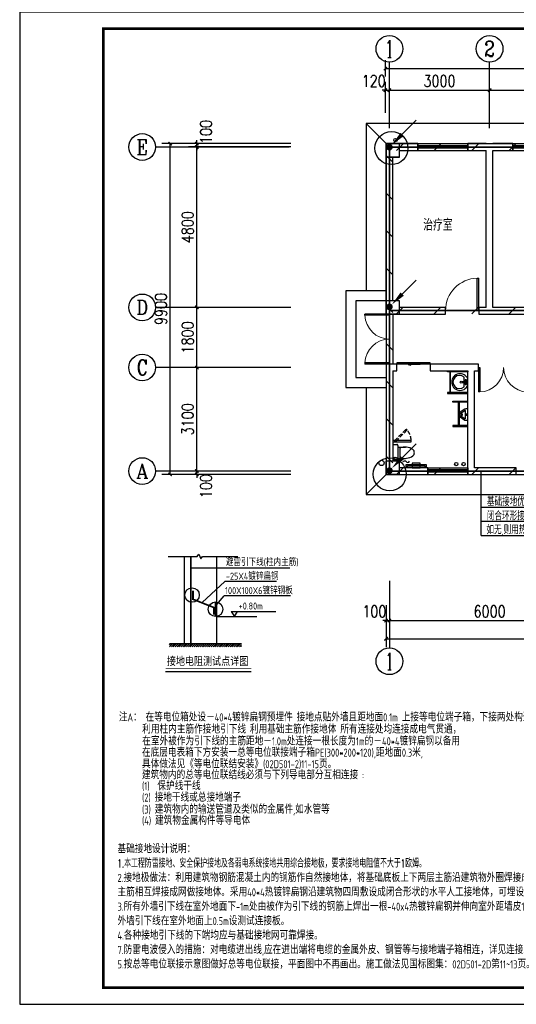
# Model space of a CAD drawing. Extents: x 41933 to 169416, y 41775 to 279375.
# Tile 11 of 39: x 83933 to 98802, y 41775 to 71245. Entities that reach past the tile are written whole.
import ezdxf
from ezdxf.enums import TextEntityAlignment as Align

# ---------------------------------------------------------------- set-up
doc = ezdxf.new("R2010")
doc.units = 0
doc.header["$LTSCALE"] = 1000
doc.header["$MEASUREMENT"] = 0
doc.linetypes.add('CENTER2', pattern=[1.125, 0.75, -0.125, 0.125, -0.125])
doc.linetypes.add('DASH', pattern=[0.35, 0.25, -0.1])
for name, color, linetype in [('AXIS', 3, 'Continuous'), ('AXIS_TEXT', 7, 'Continuous'), ('BZ', 143, 'Continuous'), ('COLUMN', 1, 'Continuous'), ('EQUIP-照明', 3, 'Continuous'), ('EQUIP_污水', 7, 'Continuous'), ('LATRINE', 6, 'Continuous'), ('LGT1', 7, 'Continuous'), ('LVTRY', 6, 'Continuous'), ('LWIRE', 4, 'Continuous'), ('PUB_TEXT', 7, 'Continuous'), ('SHTLN', 4, 'Continuous'), ('TEL_TEXT', 7, 'Continuous'), ('VPIPE-凝结', 150, 'DASH'), ('VPIPE-污水', 2, 'DASH'), ('VPIPE-给水', 3, 'Continuous'), ('WALL', 1, 'Continuous'), ('WINDOW', 4, 'Continuous'), ('WIRE-接地', 4, 'Continuous'), ('剖面', 8, 'Continuous'), ('图框', 4, 'Continuous'), ('填充', 8, 'Continuous'), ('雨落管', 3, 'Continuous')]:
    doc.layers.add(name, color=color, linetype=linetype)
doc.styles.add('-宋体', font='SimSun.ttf')
doc.styles.add('_HZTXT', font='tssdeng.shx', dxfattribs={"width": 0.8, "bigfont": 'hztxt.shx'})
doc.styles.add('_TCH_AXIS', font='COMPLEX', dxfattribs={"bigfont": 'GBCBIG'})
doc.styles.add('_TEL_DIM', font='SIMPLEX', dxfattribs={"width": 0.8, "height": 3.5, "bigfont": 'HZTXT'})
doc.styles.add('COMPLEX', font='COMPLEX')
doc.styles.add('DIM_FONT', font='simplex.shx', dxfattribs={"width": 0.8})
doc.styles.get("Standard").update_dxf_attribs({"font": 'gbenor.shx', "bigfont": 'gbcbig.shx'})
doc.dimstyles.new('_TCH_ARCH&&100', dxfattribs={"dimtxt": 350, "dimasz": 100, "dimexe": 250, "dimexo": 300, "dimgap": 100, "dimtad": 1, "dimdec": 0, "dimzin": 0, "dimdsep": 46, "dimtxsty": 'DIM_FONT', "dimblk": 'ARCHTICK', "dimcen": 0.09, "dimclrt": 7, "dimazin": 2, "dimtfac": 1, "dimtdec": 0, "dimtix": 1, "dimtmove": 2, "dimatfit": 3, "dimfxl": 0, "dimtolj": 1, "dimtzin": 0, "dimarcsym": 0})

# ---------------------------------------------------------------- blocks, each defined once
blk = doc.blocks.new('_ArchTick')
at = {"color": 0, "linetype": 'ByBlock', "const_width": 0.4}
blk.add_lwpolyline([(-0.5, -0.5), (0.5, 0.5)], dxfattribs=at)
blk = doc.blocks.new('*D2078')
at = {"layer": 'AXIS', "color": 0, "lineweight": -2, "transparency": 16777216}
for p, q in [((89237, 57735), (89237, 57835)), ((92052, 57735), (88987, 57735)), ((92052, 57635), (88987, 57635)), ((89237, 57635), (89237, 57735)), ((89237, 57635), (89237, 57535))]:
    blk.add_line(p, q, dxfattribs=at)
at = {"layer": 'Defpoints', "color": 0, "transparency": 16777216}
for p in [(89237, 57735), (92352, 57735), (92352, 57635)]:
    blk.add_point(p, dxfattribs=at)
at = {"layer": 'AXIS', "color": 0, "lineweight": -2, "transparency": 16777216, "xscale": 100, "yscale": 100, "zscale": 100}
for p, rotation in [((89237, 57735), 270), ((89237, 57635), 90)]:
    blk.add_blockref('_ArchTick', p, dxfattribs=dict(at, rotation=rotation))
at = {"layer": 'AXIS', "color": 7, "transparency": 16777216, "insert": (89512, 57285), "char_height": 350, "attachment_point": 5, "rotation": 90, "style": 'DIM_FONT'}
blk.add_mtext('\\A1;100', dxfattribs=at)
blk = doc.blocks.new('*D2079')
at = {"layer": 'AXIS', "color": 0, "lineweight": -2, "transparency": 16777216}
for p, q in [((92052, 60835), (88987, 60835)), ((89237, 57735), (89237, 60835)), ((92052, 57735), (88987, 57735))]:
    blk.add_line(p, q, dxfattribs=at)
at = {"layer": 'Defpoints', "color": 0, "transparency": 16777216}
for p in [(89237, 60835), (92352, 60835), (92352, 57735)]:
    blk.add_point(p, dxfattribs=at)
at = {"layer": 'AXIS', "color": 0, "lineweight": -2, "transparency": 16777216, "xscale": 100, "yscale": 100, "zscale": 100}
for p, rotation in [((89237, 60835), 90), ((89237, 57735), 270)]:
    blk.add_blockref('_ArchTick', p, dxfattribs=dict(at, rotation=rotation))
at = {"layer": 'AXIS', "color": 7, "transparency": 16777216, "insert": (88962, 59285), "char_height": 350, "attachment_point": 5, "rotation": 90, "style": 'DIM_FONT'}
blk.add_mtext('\\A1;3100', dxfattribs=at)
blk = doc.blocks.new('*D2080')
at = {"layer": 'AXIS', "color": 0, "lineweight": -2, "transparency": 16777216}
for p, q in [((92052, 62635), (88987, 62635)), ((89237, 60835), (89237, 62635)), ((92052, 60835), (88987, 60835))]:
    blk.add_line(p, q, dxfattribs=at)
at = {"layer": 'Defpoints', "color": 0, "transparency": 16777216}
for p in [(89237, 62635), (92352, 62635), (92352, 60835)]:
    blk.add_point(p, dxfattribs=at)
at = {"layer": 'AXIS', "color": 0, "lineweight": -2, "transparency": 16777216, "xscale": 100, "yscale": 100, "zscale": 100}
for p, rotation in [((89237, 62635), 90), ((89237, 60835), 270)]:
    blk.add_blockref('_ArchTick', p, dxfattribs=dict(at, rotation=rotation))
at = {"layer": 'AXIS', "color": 7, "transparency": 16777216, "insert": (88962, 61735), "char_height": 350, "attachment_point": 5, "rotation": 90, "style": 'DIM_FONT'}
blk.add_mtext('\\A1;1800', dxfattribs=at)
blk = doc.blocks.new('*D2081')
at = {"layer": 'AXIS', "color": 0, "lineweight": -2, "transparency": 16777216}
for p, q in [((92052, 67435), (88987, 67435)), ((89237, 62635), (89237, 67435)), ((92052, 62635), (88987, 62635))]:
    blk.add_line(p, q, dxfattribs=at)
at = {"layer": 'Defpoints', "color": 0, "transparency": 16777216}
for p in [(89237, 67435), (92352, 67435), (92352, 62635)]:
    blk.add_point(p, dxfattribs=at)
at = {"layer": 'AXIS', "color": 0, "lineweight": -2, "transparency": 16777216, "xscale": 100, "yscale": 100, "zscale": 100}
for p, rotation in [((89237, 67435), 90), ((89237, 62635), 270)]:
    blk.add_blockref('_ArchTick', p, dxfattribs=dict(at, rotation=rotation))
at = {"layer": 'AXIS', "color": 7, "transparency": 16777216, "insert": (88962, 65035), "char_height": 350, "attachment_point": 5, "rotation": 90, "style": 'DIM_FONT'}
blk.add_mtext('\\A1;4800', dxfattribs=at)
blk = doc.blocks.new('*D2082')
at = {"layer": 'AXIS', "color": 0, "lineweight": -2, "transparency": 16777216}
for p, q in [((92052, 67535), (88987, 67535)), ((89237, 67535), (89237, 67635)), ((89237, 67435), (89237, 67535)), ((92052, 67435), (88987, 67435)), ((89237, 67435), (89237, 67335))]:
    blk.add_line(p, q, dxfattribs=at)
at = {"layer": 'Defpoints', "color": 0, "transparency": 16777216}
for p in [(89237, 67535), (92352, 67535), (92352, 67435)]:
    blk.add_point(p, dxfattribs=at)
at = {"layer": 'AXIS', "color": 0, "lineweight": -2, "transparency": 16777216, "xscale": 100, "yscale": 100, "zscale": 100}
for p, rotation in [((89237, 67535), 270), ((89237, 67435), 90)]:
    blk.add_blockref('_ArchTick', p, dxfattribs=dict(at, rotation=rotation))
at = {"layer": 'AXIS', "color": 7, "transparency": 16777216, "insert": (89512, 67885), "char_height": 350, "attachment_point": 5, "rotation": 90, "style": 'DIM_FONT'}
blk.add_mtext('\\A1;100', dxfattribs=at)
blk = doc.blocks.new('*D2083')
at = {"layer": 'AXIS', "color": 0, "lineweight": -2, "transparency": 16777216}
for p, q in [((91437, 67535), (88187, 67535)), ((88437, 57635), (88437, 67535)), ((91437, 57635), (88187, 57635))]:
    blk.add_line(p, q, dxfattribs=at)
at = {"layer": 'Defpoints', "color": 0, "transparency": 16777216}
for p in [(88437, 67535), (91737, 67535), (91737, 57635)]:
    blk.add_point(p, dxfattribs=at)
at = {"layer": 'AXIS', "color": 0, "lineweight": -2, "transparency": 16777216, "xscale": 100, "yscale": 100, "zscale": 100}
for p, rotation in [((88437, 67535), 90), ((88437, 57635), 270)]:
    blk.add_blockref('_ArchTick', p, dxfattribs=dict(at, rotation=rotation))
at = {"layer": 'AXIS', "color": 7, "transparency": 16777216, "insert": (88162, 62585), "char_height": 350, "attachment_point": 5, "rotation": 90, "style": 'DIM_FONT'}
blk.add_mtext('\\A1;9900', dxfattribs=at)
blk = doc.blocks.new('*D2070')
at = {"layer": 'AXIS', "color": 0, "lineweight": -2, "transparency": 16777216}
for p, q in [((94882, 68455), (94882, 69386)), ((95002, 68455), (95002, 69386)), ((94882, 69136), (94782, 69136)), ((94882, 69136), (95002, 69136)), ((95002, 69136), (95102, 69136))]:
    blk.add_line(p, q, dxfattribs=at)
at = {"layer": 'Defpoints', "color": 0, "transparency": 16777216}
for p in [(95002, 69136), (94882, 68155), (95002, 68155)]:
    blk.add_point(p, dxfattribs=at)
at = {"layer": 'AXIS', "color": 0, "lineweight": -2, "transparency": 16777216, "xscale": 100, "yscale": 100, "zscale": 100}
blk.add_blockref('_ArchTick', (94882, 69136), dxfattribs=at)
at = {"layer": 'AXIS', "color": 0, "lineweight": -2, "transparency": 16777216, "xscale": 100, "yscale": 100, "zscale": 100, "rotation": 180}
blk.add_blockref('_ArchTick', (95002, 69136), dxfattribs=at)
at = {"layer": 'AXIS', "color": 7, "transparency": 16777216, "insert": (94532, 69411), "char_height": 350, "attachment_point": 5, "style": 'DIM_FONT'}
blk.add_mtext('\\A1;120', dxfattribs=at)
blk = doc.blocks.new('*D2071')
at = {"layer": 'AXIS', "color": 0, "lineweight": -2, "transparency": 16777216}
for p, q in [((95002, 68455), (95002, 69386)), ((98002, 68455), (98002, 69386)), ((95002, 69136), (98002, 69136))]:
    blk.add_line(p, q, dxfattribs=at)
at = {"layer": 'Defpoints', "color": 0, "transparency": 16777216}
for p in [(98002, 69136), (95002, 68155), (98002, 68155)]:
    blk.add_point(p, dxfattribs=at)
at = {"layer": 'AXIS', "color": 0, "lineweight": -2, "transparency": 16777216, "xscale": 100, "yscale": 100, "zscale": 100, "rotation": 180}
blk.add_blockref('_ArchTick', (95002, 69136), dxfattribs=at)
at = {"layer": 'AXIS', "color": 0, "lineweight": -2, "transparency": 16777216, "xscale": 100, "yscale": 100, "zscale": 100}
blk.add_blockref('_ArchTick', (98002, 69136), dxfattribs=at)
at = {"layer": 'AXIS', "color": 7, "transparency": 16777216, "insert": (96502, 69411), "char_height": 350, "attachment_point": 5, "style": 'DIM_FONT'}
blk.add_mtext('\\A1;3000', dxfattribs=at)
blk = doc.blocks.new('*D2072')
at = {"layer": 'AXIS', "color": 0, "lineweight": -2, "transparency": 16777216}
for p, q in [((98002, 68455), (98002, 69386)), ((101002, 68455), (101002, 69386)), ((98002, 69136), (101002, 69136))]:
    blk.add_line(p, q, dxfattribs=at)
at = {"layer": 'Defpoints', "color": 0, "transparency": 16777216}
for p in [(101002, 69136), (98002, 68155), (101002, 68155)]:
    blk.add_point(p, dxfattribs=at)
at = {"layer": 'AXIS', "color": 0, "lineweight": -2, "transparency": 16777216, "xscale": 100, "yscale": 100, "zscale": 100, "rotation": 180}
blk.add_blockref('_ArchTick', (98002, 69136), dxfattribs=at)
at = {"layer": 'AXIS', "color": 0, "lineweight": -2, "transparency": 16777216, "xscale": 100, "yscale": 100, "zscale": 100}
blk.add_blockref('_ArchTick', (101002, 69136), dxfattribs=at)
at = {"layer": 'AXIS', "color": 7, "transparency": 16777216, "insert": (99502, 69411), "char_height": 350, "attachment_point": 5, "style": 'DIM_FONT'}
blk.add_mtext('\\A1;3000', dxfattribs=at)
blk = doc.blocks.new('*D2077')
at = {"layer": 'AXIS', "color": 0, "lineweight": -2, "transparency": 16777216}
for p, q in [((94882, 69548), (94882, 70031)), ((112602, 69548), (112602, 70031)), ((94882, 69781), (112602, 69781))]:
    blk.add_line(p, q, dxfattribs=at)
at = {"layer": 'Defpoints', "color": 0, "transparency": 16777216}
for p in [(112602, 69781), (94882, 69248), (112602, 69248)]:
    blk.add_point(p, dxfattribs=at)
at = {"layer": 'AXIS', "color": 0, "lineweight": -2, "transparency": 16777216, "xscale": 100, "yscale": 100, "zscale": 100, "rotation": 180}
blk.add_blockref('_ArchTick', (94882, 69781), dxfattribs=at)
at = {"layer": 'AXIS', "color": 0, "lineweight": -2, "transparency": 16777216, "xscale": 100, "yscale": 100, "zscale": 100}
blk.add_blockref('_ArchTick', (112602, 69781), dxfattribs=at)
at = {"layer": 'AXIS', "color": 7, "transparency": 16777216, "insert": (103742, 70056), "char_height": 350, "attachment_point": 5, "style": 'DIM_FONT'}
blk.add_mtext('\\A1;17720', dxfattribs=at)
blk = doc.blocks.new('*D2090')
at = {"layer": 'AXIS', "color": 0, "lineweight": -2, "transparency": 16777216}
for p, q in [((94902, 53466), (94902, 53008)), ((95002, 53466), (95002, 53008)), ((94902, 53258), (94802, 53258)), ((94902, 53258), (95002, 53258)), ((95002, 53258), (95102, 53258))]:
    blk.add_line(p, q, dxfattribs=at)
at = {"layer": 'Defpoints', "color": 0, "transparency": 16777216}
for p in [(94902, 53766), (95002, 53766), (95002, 53258)]:
    blk.add_point(p, dxfattribs=at)
at = {"layer": 'AXIS', "color": 0, "lineweight": -2, "transparency": 16777216, "xscale": 100, "yscale": 100, "zscale": 100}
blk.add_blockref('_ArchTick', (94902, 53258), dxfattribs=at)
at = {"layer": 'AXIS', "color": 0, "lineweight": -2, "transparency": 16777216, "xscale": 100, "yscale": 100, "zscale": 100, "rotation": 180}
blk.add_blockref('_ArchTick', (95002, 53258), dxfattribs=at)
at = {"layer": 'AXIS', "color": 7, "transparency": 16777216, "insert": (94552, 53533), "char_height": 350, "attachment_point": 5, "style": 'DIM_FONT'}
blk.add_mtext('\\A1;100', dxfattribs=at)
blk = doc.blocks.new('*D2091')
at = {"layer": 'AXIS', "color": 0, "lineweight": -2, "transparency": 16777216}
for p, q in [((95002, 53466), (95002, 53008)), ((101002, 53466), (101002, 53008)), ((95002, 53258), (101002, 53258))]:
    blk.add_line(p, q, dxfattribs=at)
at = {"layer": 'Defpoints', "color": 0, "transparency": 16777216}
for p in [(95002, 53766), (101002, 53766), (101002, 53258)]:
    blk.add_point(p, dxfattribs=at)
at = {"layer": 'AXIS', "color": 0, "lineweight": -2, "transparency": 16777216, "xscale": 100, "yscale": 100, "zscale": 100, "rotation": 180}
blk.add_blockref('_ArchTick', (95002, 53258), dxfattribs=at)
at = {"layer": 'AXIS', "color": 0, "lineweight": -2, "transparency": 16777216, "xscale": 100, "yscale": 100, "zscale": 100}
blk.add_blockref('_ArchTick', (101002, 53258), dxfattribs=at)
at = {"layer": 'AXIS', "color": 7, "transparency": 16777216, "insert": (98002, 53533), "char_height": 350, "attachment_point": 5, "style": 'DIM_FONT'}
blk.add_mtext('\\A1;6000', dxfattribs=at)
blk = doc.blocks.new('*D2096')
at = {"layer": 'AXIS', "color": 0, "lineweight": -2, "transparency": 16777216}
for p, q in [((94902, 53724), (94902, 52467)), ((112622, 53724), (112622, 52467)), ((94902, 52717), (112622, 52717))]:
    blk.add_line(p, q, dxfattribs=at)
at = {"layer": 'Defpoints', "color": 0, "transparency": 16777216}
for p in [(94902, 54024), (112622, 54024), (112622, 52717)]:
    blk.add_point(p, dxfattribs=at)
at = {"layer": 'AXIS', "color": 0, "lineweight": -2, "transparency": 16777216, "xscale": 100, "yscale": 100, "zscale": 100, "rotation": 180}
blk.add_blockref('_ArchTick', (94902, 52717), dxfattribs=at)
at = {"layer": 'AXIS', "color": 0, "lineweight": -2, "transparency": 16777216, "xscale": 100, "yscale": 100, "zscale": 100}
blk.add_blockref('_ArchTick', (112622, 52717), dxfattribs=at)
at = {"layer": 'AXIS', "color": 7, "transparency": 16777216, "insert": (103762, 52992), "char_height": 350, "attachment_point": 5, "style": 'DIM_FONT'}
blk.add_mtext('\\A1;17720', dxfattribs=at)
blk = doc.blocks.new('_AXISO')
blk.add_circle((0, 0), 0.5)
at = {"layer": 'AXIS_TEXT', "style": 'COMPLEX', "width": 1.041667}
blk.add_attdef('A', text='', height=0.56, dxfattribs=at).set_placement((-0.25, -0.28), (0.25, -0.28), align=Align.FIT)
blk = doc.blocks.new('$TelecSys$00000008')
blk.add_line((0.4, 0.4), (-0.4, -0.4))
blk = doc.blocks.new('$TelecSys$00000078')
for p, q in [((1.15, 1.15), (0.55, 0.55)), ((0.104, 0.104), (0.104, 0.104)), ((-0.104, -0.104), (-0.104, -0.104))]:
    blk.add_line(p, q)
at = {"const_width": 0.142}
blk.add_lwpolyline([(-0.071, 0, 1), (0.071, 0, 1)], format="xyb", close=True, dxfattribs=at)
blk.add_solid([(0.62, 0.48), (0.48, 0.62), (0.1, 0.1)])
at = {"width": 0.8, "flags": 9}
blk.add_attdef('A', (0, 0), '', height=0.00002, dxfattribs=at)
blk = doc.blocks.new('A$C526D47F6')
at = {"layer": 'EQUIP-照明'}
h = blk.add_hatch(dxfattribs=at)
h.set_pattern_fill('ANSI31', color=77, scale=21, style=0)
h.set_pattern_definition([(45, (-38646.23, -3794.06), (-47.14634, 47.14634), [])])
h.paths.add_polyline_path([(3815, 1389), (215, 1389), (215, 1223), (3815, 1223)])
at = {"layer": 'EQUIP-照明', "color": 77}
for p, q in [((154, 5727), (1589, 5727)), ((955, 5727), (955, 1389)), ((1589, 5727), (1672, 5847)), ((1672, 5847), (1782, 5612)), ((1782, 5612), (1865, 5727)), ((1865, 5727), (3627, 5727)), ((2555, 5727), (2555, 1389)), ((1283, 5174), (6219, 5174)), ((1838, 3442), (2982, 4481)), ((5556, 4481), (2982, 4481)), ((2555, 3328), (2936, 3764)), ((6259, 3764), (2936, 3764)), ((3288, 2988), (3459, 2744)), ((3288, 2988), (5527, 2988)), ((3459, 2744), (3605, 2988)), ((2555, 2743), (4571, 2743)), ((215, 1389), (3815, 1389))]:
    blk.add_line(p, q, dxfattribs=at)
at = {"layer": 'EQUIP-照明', "color": 77, "const_width": 84}
for points in [[(1283, 5727), (1283, 1389)], [(1388, 4033), (1388, 3598), (2434, 3186), (2434, 2833)], [(2518, 2751), (2518, 3471)]]:
    blk.add_lwpolyline(points, dxfattribs=at)
at = {"layer": 'EQUIP-照明', "color": 77}
for centre in [(1339, 3807), (2514, 3102)]:
    blk.add_circle(centre, 361, dxfattribs=at)
at = {"layer": 'LGT1', "color": 77}
blk.add_line((18, 0), (4293, 0), dxfattribs=at)
at = {"layer": 'LGT1', "color": 77, "const_width": 40.3}
blk.add_lwpolyline([(18, 140), (4293, 140)], dxfattribs=at)
at = {"layer": 'LGT1', "color": 77, "width": 0.8}
for s, height, style, p in [('避雷引下线(柱内主筋)', 350, '_HZTXT', (3028, 5267)), ('-25X4镀锌扁钢', 350, '_HZTXT', (3031, 4574)), ('100X100X6镀锌钢板', 350, '_HZTXT', (2985, 3856)), ('+0.80m', 350, '_HZTXT', (3666, 3087)), ('接地电阻测试点详图', 403.2, '-宋体', (83, 314))]:
    blk.add_text(s, height=height, dxfattribs=dict(at, style=style)).set_placement(p)
blk = doc.blocks.new('A$C681E2CAD')
at = {"layer": 'LGT1', "color": 77}
for s, style, width, p in [('基础接地设计说明：', '_HZTXT', 0.8, (0, 5809, -164)), ('1.本工程防雷接地、安全保护接地及各弱电系统接地共用综合接地极，要求接地电阻值不大于1欧姆。', '_TEL_DIM', 0.64, (0, 5090, -164)), ('2.接地极做法：利用建筑物钢筋混凝土内的钢筋作自然接地体，将基础底板上下两层主筋沿建筑物外圈焊接成环形，并将图示主轴线上的基础梁及结构地板上下两层', '_HZTXT', 0.8, (0, 4371, -164)), ('主筋相互焊接成网做接地体。采用40*4热镀锌扁钢沿建筑物四周敷设成闭合形状的水平人工接地体，可埋设在建筑物散水及灰土基础以外的基础槽边。', '_HZTXT', 0.8, (0, 3652, -164)), ('3.所有外墙引下线在室外地面下-1m处由被作为引下线的钢筋上焊出一根-40x4热镀锌扁钢并伸向室外距墙皮1.0米以利散流及便于补打接地体。建筑物四角的', '_HZTXT', 0.8, (0, 2933, -164)), ('外墙引下线在室外地面上0.5m设测试连接板。', '_HZTXT', 0.8, (0, 2214, -164)), ('4.各种接地引下线的下端均应与基础接地网可靠焊接。', '_HZTXT', 0.8, (0, 1495, -164)), ('7.防雷电波侵入的措施：对电缆进出线,应在进出端将电缆的金属外皮、钢管等与接地端子箱相连，详见连接示意图。', '_HZTXT', 0.8, (0, 776, -164)), ('5.按总等电位联接示意图做好总等电位联接，平面图中不再画出。施工做法见国标图集：02D501-2D第11~13页。', '_HZTXT', 0.8, (0, 57, -164))]:
    blk.add_text(s, height=399.5, dxfattribs=dict(at, style=style, width=width)).set_placement(p)
blk = doc.blocks.new('A$C64935BF2')
at = {"layer": 'LGT1', "color": 77, "style": '_HZTXT', "width": 0.8}
for s, p in [('注A： 在等电位箱处设－40*4镀锌扁钢预埋件 接地点贴外墙且距地面0.1m 上接等电位端子箱，下接两处构造柱内2根主筋', (-18, 5156, -158)), ('利用柱内主筋作接地引下线 利用基础主筋作接地体 所有连接处均连接成电气贯通，', (1150, 4555, -158)), ('在室外被作为引下线的主筋距地－1.0m处连接一根长度为1m的－40*4镀锌扁钢以备用', (1150, 3961, -158)), ('在底层电表箱下方安装一总等电位联接端子箱PE(300*200*120),距地面0.3米,', (1137, 3395, -158)), ('具体做法见《等电位联结安装》(02D501-2)11-15页。', (1137, 2820, -158)), ('建筑物内的总等电位联结线必须与下列导电部分互相连接 :', (1137, 2275, -158)), ('(1)  保护线干线', (1137, 1728, -158)), ('(2) 接地干线或总接地端子', (1137, 1155, -158)), ('(3) 建筑物内的输送管道及类似的金属件,如水管等', (1137, 558, -158)), ('(4) 建筑物金属构件等导电体', (1137, 0, -158))]:
    blk.add_text(s, height=399.5, dxfattribs=at).set_placement(p)
blk = doc.blocks.new('A$C0A2105F2')
at = {"layer": 'LGT1', "color": 77}
for p, q in [((0, 1407), (7374, 1407)), ((0, 3), (0, 1407)), ((0, 705), (7374, 705)), ((0, 3), (7374, 3))]:
    blk.add_line(p, q, dxfattribs=at)
at = {"layer": 'LGT1', "color": 77, "style": '_HZTXT', "width": 0.7}
for s, p in [('基础接地优先利用混凝土基础内的主钢筋放热焊接成', (283, 1472)), ('闭合环形接地体作为共用接地装置', (283, 762)), ('如无,则用热镀锌扁钢(-40*4)互相连通(-0.6米)', (261, 67))]:
    blk.add_text(s, height=400, dxfattribs=at).set_placement(p)
blk = doc.blocks.new('$plan$00001628')
for p, q in [((-20, 0), (20, 0)), ((20, 0), (20, -150)), ((-23, -104), (-144, -104)), ((-20, -150), (-20, 0)), ((20, -150), (-20, -150)), ((136, -104), (24, -104))]:
    blk.add_line(p, q)
blk.add_lwpolyline([(-97, 9, 5.110404), (92, 9)], format="xyb", close=True)
for centre, radius in [((-57, -52), 26.7), ((0, -190), 27.8), ((57, -52), 26.7)]:
    blk.add_circle(centre, radius)
blk.add_arc((-4, -243), 197, 135.2527, 44.7473)
blk = doc.blocks.new('_FZH')
for p, q in [((-0.5, 0.5), (0.5, 0.5)), ((-0.5, -0.5), (-0.5, 0.5)), ((0.5, -0.5), (0.5, 0.5)), ((-0.5, -0.5), (0.5, -0.5))]:
    blk.add_line(p, q)
blk.add_lwpolyline([(-0.5, -0.5), (0.5, -0.5), (0.5, 0.5), (-0.5, 0.5)], close=True)
blk = doc.blocks.new('$DorLib2D$00000002')
for p, q in [((-0.5, 0), (-0.5, 0.4875)), ((-0.475, 0.4875), (-0.5, 0.4875)), ((-0.475, 0), (-0.475, 0.4875)), ((0.475, 0), (0.475, 0.4875)), ((0.475, 0.4875), (0.5, 0.4875)), ((0.5, 0), (0.5, 0.4875)), ((-0.5, 0), (-0.475, 0)), ((0.5, 0), (0.475, 0))]:
    blk.add_line(p, q)
at = {"lineweight": 13}
for centre, start, end in [((-0.4875, 0), 0, 88.53072), ((0.4875, 0), 91.46928, 180)]:
    blk.add_arc(centre, 0.4875, start, end, dxfattribs=at)
blk = doc.blocks.new('$WINLIB2D$00000001')
for p, q in [((-0.5, 0.5), (0.5, 0.5)), ((-0.5, 0.5), (-0.5, -0.5)), ((0.5, -0.5), (0.5, 0.5)), ((0.5, 0.167), (-0.5, 0.167)), ((0.5, -0.167), (-0.5, -0.167)), ((-0.5, -0.5), (0.5, -0.5))]:
    blk.add_line(p, q)
blk = doc.blocks.new('$DorLib2D$00000129')
at = {"color": 0, "linetype": 'Continuous'}
for p, q in [((-0.5, 0.545), (-0.5, 0.687)), ((-0.5, 0.687), (0.5, 0.687)), ((0.5, 0.687), (0.5, 0.545)), ((0.5, 0.545), (-0.5, 0.545)), ((-0.5, 0.5), (-0.5, 0.545)), ((-0.2, 0.437), (0.158, 0.437)), ((0.08, 0.341), (0.08, 0.437)), ((0.158, 0.437), (0.08, 0.341)), ((0.5, 0.5), (0.5, 0.545))]:
    blk.add_line(p, q, dxfattribs=at)
blk = doc.blocks.new('$lvtry$00000219')
at = {"color": 0}
for p, q in [((-124, -91, 0), (-43, -216, 0)), ((-116, -76, 0), (116, -76, 0)), ((43, -216, 0), (124, -91, 0))]:
    blk.add_line(p, q, dxfattribs=at)
at = {"color": 0, "elevation": 0}
blk.add_lwpolyline([(69, -231, -0.57735), (-69, -231), (-162, -88, -0.145378), (-170, -61), (-170, 0), (170, 0), (170, -61, -0.145378), (162, -88)], format="xyb", close=True, dxfattribs=at)
at = {"color": 0}
for centre, radius in [((0, -177, 0), 20), ((0, -38, 0), 17.7)]:
    blk.add_circle(centre, radius, dxfattribs=at)
for centre, radius, start, end in [((-116, -86, 0), 10, 90, 213.0863), ((0, -191, 0), 50, 210, 330), ((116, -86, 0), 10, 326.9137, 90)]:
    blk.add_arc(centre, radius, start, end, dxfattribs=at)
for p in [(0, -38, 0), (0, -177, 0)]:
    blk.add_point(p, dxfattribs=at)
blk = doc.blocks.new('$DorLib2D$00000001')
for p, q in [((0.45, 0.975), (0.5, 0.975)), ((0.45, 0), (0.45, 0.975)), ((0.5, 0), (0.5, 0.975)), ((0.5, 0), (0.45, 0))]:
    blk.add_line(p, q)
at = {"lineweight": 13}
blk.add_arc((0.475, 0), 0.975, 91.4693, 180, dxfattribs=at)
blk = doc.blocks.new('$TwtSys$00000132')
at = {"elevation": 0}
blk.add_lwpolyline([(7, -101, -0.575183), (0, 0, 0.604745), (-11, 101, 16.924828)], format="xyb", dxfattribs=at)

msp = doc.modelspace()

# ---------------------------------------------------------------- linework, layer by layer
at = {"color": 32}
for p, q in [((94901.9, 67534.5), (94301.9, 68134.5)), ((94901.9, 57634.5), (94301.9, 57034.5))]:
    msp.add_line(p, q, dxfattribs=at)
for p, q in [((97071.9, 59096.7), (97071.9, 59796.7)), ((97101.9, 59096.7), (97101.9, 59796.7))]:
    msp.add_line(p, q)
for points in [[(108601.9, 57034.5), (108801.9, 57034.5), (108801.9, 57034.5), (113201.9, 57034.5), (113201.9, 68134.5), (94301.9, 68134.5), (94301.9, 63134.5)], [(94301.9, 60234.5), (94301.9, 57034.5), (105601.9, 57034.5)]]:
    msp.add_lwpolyline(points, dxfattribs=at)
for points in [[(97351.9, 60734.5), (97351.9, 60709.5), (96745.4, 60709.5), (96745.4, 60734.5)], [(96831.8, 60709.5), (96806.8, 60709.5), (96806.8, 60084.5), (96831.8, 60084.5)], [(97351.9, 60059.5), (97351.9, 60084.5), (96745.4, 60084.5), (96745.4, 60059.5)]]:
    msp.add_lwpolyline(points, close=True)
for points in [[(97351.9, 59796.7), (96902.4, 59796.7), (96902.4, 59826.7), (97351.9, 59826.7)], [(97351.9, 59096.7), (96902.4, 59096.7), (96902.4, 59066.7), (97351.9, 59066.7)]]:
    msp.add_lwpolyline(points)
at = {"layer": 'AXIS'}
for p, q in [((95001.9, 68000.2), (95001.9, 69974)), ((98001.9, 68000.2), (98001.9, 69974)), ((92001.9, 67434.5), (88001.9, 67434.5)), ((92001.9, 62634.5), (88001.9, 62634.5)), ((92001.9, 60834.5), (88001.9, 60834.5)), ((92001.9, 57734.5), (88001.9, 57734.5)), ((95001.9, 54449.7), (95001.9, 52442.1))]:
    msp.add_line(p, q, dxfattribs=at)
at = {"layer": 'BZ'}
for p, q in [((95101.9, 58534.5), (95222.5, 58534.5)), ((95252.5, 58504.5), (95252.5, 58064.5)), ((95252.9, 58454.3), (95482.9, 58454.3)), ((95312.9, 58424.3), (95312.9, 58144.8)), ((95252.9, 58114.8), (95482.9, 58114.8)), ((95222.5, 58034.5), (95101.9, 58034.5))]:
    msp.add_line(p, q, dxfattribs=at)
for centre, radius, start, end in [((95222.5, 58504.5), 30, 0, 90), ((95465.4, 58057.1), 397.5, 53.36186, 112.54952), ((95642.1, 58284.5), 109.8, 303.45086, 56.54914), ((95222.5, 58064.5), 30, 270, 0), ((95465.4, 58511.9), 397.5, 247.45048, 306.63814)]:
    msp.add_arc(centre, radius, start, end, dxfattribs=at)
at = {"layer": 'LATRINE', "linetype": 'DASH', "ltscale": 0.5}
msp.add_lwpolyline([(95181.9, 58614), (95153.6, 58642.3), (95500.1, 58988.8), (95528.3, 58960.5)], close=True, dxfattribs=at)
at = {"layer": 'LATRINE'}
for points in [[(95651.9, 58614.5), (95651.9, 58654.5), (95101.9, 58654.5), (95101.9, 58614.5)], [(95921.9, 57834.5), (95921.9, 57973.6), (95681.9, 57973.6), (95681.9, 57834.5)]]:
    msp.add_lwpolyline(points, close=True, dxfattribs=at)
for points in [[(95501.9, 57834.5), (95501.9, 57934.5), (96101.9, 57934.5), (96101.9, 57834.5)], [(95541.9, 57834.5), (95541.9, 57894.5), (96061.9, 57894.5), (96061.9, 57834.5)]]:
    msp.add_lwpolyline(points, dxfattribs=at)
at = {"layer": 'LATRINE', "linetype": 'DASH', "ltscale": 0.5}
msp.add_arc((95201.9, 58654.5), 450, 0, 48.26245, dxfattribs=at)
at = {"layer": 'LGT1', "color": 77}
for centre in [(95064, 67401), (95012.1, 57638.1)]:
    msp.add_circle(centre, 494.9, dxfattribs=at)
at = {"layer": 'TEL_TEXT'}
msp.add_line((97751.4, 56653.4), (97751.4, 57732.9), dxfattribs=at)
at = {"layer": 'VPIPE-凝结', "linetype": 'Continuous'}
msp.add_circle((95179.9, 67641.4), 50, dxfattribs=at)
at = {"layer": 'VPIPE-污水', "linetype": 'Continuous'}
for centre in [(97002.5, 57944), (97222, 57944)]:
    msp.add_circle(centre, 50, dxfattribs=at)
at = {"layer": 'VPIPE-给水', "linetype": 'Continuous'}
msp.add_circle((95179.2, 58103.5), 50, dxfattribs=at)
at = {"layer": 'WALL'}
for p, q in [((95851.9, 67534.5), (95301.9, 67534.5)), ((95851.9, 67334.5), (95851.9, 67534.5)), ((97901.9, 67534.5), (97351.9, 67534.5)), ((97351.9, 67534.5), (97351.9, 67334.5)), ((97901.9, 67534.5), (97901.9, 67534.5)), ((97901.9, 67534.5), (98101.9, 67534.5)), ((98701.9, 67534.5), (98101.9, 67534.5)), ((98101.9, 67534.5), (98101.9, 67534.5)), ((98701.9, 67334.5), (98701.9, 67534.5)), ((95301.9, 67334.5), (95851.9, 67334.5)), ((97351.9, 67334.5), (97901.9, 67334.5)), ((97901.9, 62634.5), (97901.9, 67334.5)), ((98101.9, 67334.5), (98701.9, 67334.5)), ((98101.9, 62634.5), (98101.9, 67334.5)), ((94901.9, 62834.5), (94901.9, 67134.5)), ((95101.9, 62834.5), (95101.9, 67134.5)), ((96681.9, 62634.5), (95301.9, 62634.5)), ((96681.9, 62434.5), (96681.9, 62634.5)), ((97901.9, 62634.5), (97681.9, 62634.5)), ((97681.9, 62634.5), (97681.9, 62434.5)), ((99681.9, 62634.5), (98101.9, 62634.5)), ((95301.9, 62434.5), (96681.9, 62434.5)), ((97681.9, 62434.5), (98001.9, 62434.5)), ((98001.9, 62434.5), (99681.9, 62434.5)), ((95101.9, 60934.5), (94901.9, 60934.5)), ((94901.9, 60934.5), (94901.9, 60834.5)), ((94901.9, 60834.5), (94901.9, 58034.5)), ((95221.9, 60934.5), (95101.9, 60934.5)), ((95101.9, 60734.5), (95221.9, 60734.5)), ((95101.9, 60734.5), (95101.9, 58034.5)), ((95221.9, 60734.5), (95221.9, 60934.5)), ((97451.9, 60934.5), (96221.9, 60934.5)), ((96221.9, 60934.5), (96221.9, 60734.5)), ((96221.9, 60734.5), (97351.9, 60734.5)), ((97351.9, 57834.5), (97351.9, 60734.5)), ((97671.9, 60934.5), (97451.9, 60934.5)), ((97551.9, 60734.5), (97671.9, 60734.5)), ((97551.9, 57834.5), (97551.9, 60734.5)), ((97671.9, 60734.5), (97671.9, 60934.5)), ((96151.9, 57834.5), (95301.9, 57834.5)), ((96151.9, 57634.5), (96151.9, 57834.5)), ((97351.9, 57834.5), (97351.9, 57634.5)), ((98801.9, 57834.5), (97551.9, 57834.5)), ((98801.9, 57634.5), (98801.9, 57834.5)), ((95301.9, 57634.5), (96151.9, 57634.5)), ((97351.9, 57634.5), (97451.9, 57634.5)), ((97451.9, 57634.5), (98801.9, 57634.5))]:
    msp.add_line(p, q, dxfattribs=at)
at = {"layer": 'WINDOW'}
for p, q in [((94901.9, 62434.5), (94901.9, 60934.5)), ((95101.9, 62434.5), (95101.9, 60934.5))]:
    msp.add_line(p, q, dxfattribs=at)
at = {"layer": 'WIRE-接地', "linetype": 'CENTER2', "const_width": 50}
for points in [[(95002.3, 67433.5), (112503.9, 67433.5), (112503.9, 57732.9), (95002, 57732.9), (95002, 67429.1)], [(95002, 62540.1), (112505.2, 62540.1)]]:
    msp.add_lwpolyline(points, dxfattribs=at)
at = {"layer": '剖面'}
msp.add_line((94901.9, 67534.5), (94901.9, 62434.5), dxfattribs=at)
for points in [[(94901.9, 63134.5), (93701.9, 63134.5), (93701.9, 60934.5), (93701.9, 60234.5), (94901.9, 60234.5)], [(94901.9, 62434.5), (94901.9, 62834.5), (94001.9, 62834.5), (94001.9, 60934.5), (94001.9, 60534.5), (94901.9, 60534.5)]]:
    msp.add_lwpolyline(points, dxfattribs=at)
at = {"layer": '图框', "color": 4}
msp.add_lwpolyline([(125933, 71475), (83933, 71475), (83933, 41775), (125933, 41775)], close=True, dxfattribs=at)
at = {"layer": '图框', "color": 4, "const_width": 80}
msp.add_lwpolyline([(86433, 42275), (125433, 42275), (125433, 70975), (86433, 70975)], close=True, dxfattribs=at)
at = {"layer": '填充'}
for points in [[(94901.9, 67534.5), (112601.9, 67534.5), (112601.9, 57634.5), (108601.9, 57634.5)], [(94901.9, 62773.6), (94901.9, 57634.5), (105501.9, 57634.5)]]:
    msp.add_lwpolyline(points, dxfattribs=at)
at = {"layer": '雨落管'}
msp.add_circle((94764.5, 57978.8), 80, dxfattribs=at)

# ---------------------------------------------------------------- block references
at = {"layer": 'AXIS'}
ref = msp.add_blockref('_AXISO', (95001.9, 70374), dxfattribs=dict(at, xscale=800, yscale=800, zscale=800))
ref.add_attrib('A', '1', dxfattribs={"layer": 'AXIS_TEXT', "height": 514.7, "style": '_TCH_AXIS'}).set_placement((94891.6, 70116.6), (95112.2, 70116.6), align=Align.FIT)
ref = msp.add_blockref('_AXISO', (98001.9, 70374), dxfattribs=dict(at, xscale=800, yscale=800, zscale=800))
ref.add_attrib('A', '2', dxfattribs={"layer": 'AXIS_TEXT', "height": 465.9, "style": '_TCH_AXIS'}).set_placement((97846.5, 70141), (98157.2, 70141), align=Align.FIT)
ref = msp.add_blockref('_AXISO', (87601.9, 67434.5), dxfattribs=dict(at, xscale=800, yscale=800, zscale=800))
ref.add_attrib('A', 'E', dxfattribs={"layer": 'AXIS_TEXT', "height": 445.4, "style": '_TCH_AXIS'}).set_placement((87432.2, 67211.8), (87771.6, 67211.8), align=Align.FIT)
ref = msp.add_blockref('_AXISO', (87601.9, 62634.5), dxfattribs=dict(at, xscale=800, yscale=800, zscale=800))
ref.add_attrib('A', 'D', dxfattribs={"layer": 'AXIS_TEXT', "height": 435.3, "style": '_TCH_AXIS'}).set_placement((87425.7, 62416.9), (87778, 62416.9), align=Align.FIT)
ref = msp.add_blockref('_AXISO', (87601.9, 60834.5), dxfattribs=dict(at, xscale=800, yscale=800, zscale=800))
ref.add_attrib('A', 'C', dxfattribs={"layer": 'AXIS_TEXT', "height": 455.7, "style": '_TCH_AXIS'}).set_placement((87439.1, 60606.7), (87764.6, 60606.7), align=Align.FIT)
ref = msp.add_blockref('_AXISO', (87601.9, 57734.5), dxfattribs=dict(at, xscale=800, yscale=800, zscale=800))
ref.add_attrib('A', 'A', dxfattribs={"layer": 'AXIS_TEXT', "height": 425.2, "style": '_TCH_AXIS'}).set_placement((87419.6, 57521.9), (87784.1, 57521.9), align=Align.FIT)
ref = msp.add_blockref('_AXISO', (95001.9, 52042.1), dxfattribs=dict(at, xscale=800, yscale=800, zscale=800))
ref.add_attrib('A', '1', dxfattribs={"layer": 'AXIS_TEXT', "height": 514.7, "style": '_TCH_AXIS'}).set_placement((94891.6, 51784.8), (95112.2, 51784.8), align=Align.FIT)
at = {"layer": 'BZ', "xscale": -1, "yscale": -1, "rotation": 90}
msp.add_blockref('$plan$00001628', (97342.5, 60396.8), dxfattribs=at)
at = {"layer": 'COLUMN', "xscale": 400, "yscale": 400, "zscale": 400, "rotation": 90}
for p in [(95101.9, 67334.5), (95101.9, 62634.5), (95101.9, 57834.5)]:
    msp.add_blockref('_FZH', p, dxfattribs=at)
at = {"layer": 'EQUIP_污水', "rotation": 270}
msp.add_blockref('$TwtSys$00000132', (95502.3, 58017.6), dxfattribs=at)
at = {"layer": 'LVTRY', "yscale": -1, "rotation": 89.99999999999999}
msp.add_blockref('$lvtry$00000219', (97351.9, 59424.7), dxfattribs=at)
at = {"layer": 'LWIRE', "xscale": 700, "yscale": 700, "zscale": 700}
for p in [(95002, 67429.1), (95002, 62648.3), (95002, 57748.3)]:
    msp.add_blockref('$TelecSys$00000078', p, dxfattribs=at)
at = {"layer": 'SHTLN', "xscale": 250, "yscale": 250, "zscale": 250}
for p in [(95315.6, 67433.5), (96440.6, 67433.5), (97565.6, 67433.5), (98690.6, 67433.5), (95316.1, 62540.1), (96441.1, 62540.1), (97566.1, 62540.1), (98691.1, 62540.1)]:
    msp.add_blockref('$TelecSys$00000008', p, dxfattribs=at)
for p, rotation in [((95002, 67081), 90), ((95002, 65956), 90), ((95002, 64831), 90), ((95002, 63706), 90), ((95002, 62581), 90), ((95002, 61456), 90), ((95002, 60331), 90), ((95002, 59206), 90), ((95002, 58081), 90), ((95315.5, 57732.9), 180), ((96440.5, 57732.9), 180), ((97565.5, 57732.9), 180), ((98690.5, 57732.9), 180)]:
    msp.add_blockref('$TelecSys$00000008', p, dxfattribs=dict(at, rotation=rotation))
at = {"layer": 'TEL_TEXT', "xscale": 0.6, "yscale": 0.6, "zscale": 0.6}
for name, p in [('A$C0A2105F2', (97751.4, 55809)), ('A$C526D47F6', (88289.2, 51738.8)), ('A$C64935BF2', (86912.7, 47150.2)), ('A$C681E2CAD', (86861.8, 42816.8))]:
    msp.add_blockref(name, p, dxfattribs=at)
at = {"layer": 'WINDOW', "xscale": -1500, "zscale": -1500}
for name, p, yscale, rotation in [('$WINLIB2D$00000001', (96601.9, 67434.5), -200, 180), ('$WINLIB2D$00000001', (99451.9, 67434.5), -200, 180), ('$DorLib2D$00000002', (95001.9, 61684.5), -1500, 270)]:
    msp.add_blockref(name, p, dxfattribs=dict(at, yscale=yscale, rotation=rotation))
at = {"layer": 'WINDOW'}
for name, p, xscale, yscale, zscale in [('$DorLib2D$00000001', (97181.9, 62534.5), 1000, 1000, 1000), ('$DorLib2D$00000129', (95721.9, 60834.5), -1000, 200, -1000), ('$DorLib2D$00000002', (98421.9, 60834.5), -1500, -1500, -1500), ('$WINLIB2D$00000001', (96751.9, 57734.5), 1200, 200, 1200)]:
    msp.add_blockref(name, p, dxfattribs=dict(at, xscale=xscale, yscale=yscale, zscale=zscale))

# ---------------------------------------------------------------- texts
at = {"layer": 'PUB_TEXT', "style": '_TEL_DIM', "width": 0.8}
msp.add_text('治疗室', height=350, dxfattribs=at).set_placement((96013.7, 64930))

# ---------------------------------------------------------------- dimensions: what is measured, and where the dimension line sits
at = {"layer": 'AXIS'}
for p1, p2, distance, picture, middle in [((94881.9, 69248), (112601.9, 69248), 533, '*D2077', (103741.9, 70056)), ((95001.9, 68154.5), (98001.9, 68154.5), 981.7, '*D2071', (96501.9, 69411.2)), ((98001.9, 68154.5), (101001.9, 68154.5), 981.7, '*D2072', (99501.9, 69411.2)), ((91736.9, 57634.5), (91736.9, 67534.5), 3300, '*D2083', (88161.9, 62584.5)), ((92351.9, 62634.5), (92351.9, 67434.5), 3114.9, '*D2081', (88961.9, 65034.5)), ((92351.9, 60834.5), (92351.9, 62634.5), 3114.9, '*D2080', (88961.9, 61734.5)), ((92351.9, 57734.5), (92351.9, 60834.5), 3114.9, '*D2079', (88961.9, 59284.5)), ((94901.9, 54024.4), (112621.9, 54024.4), -1307.6, '*D2096', (103761.9, 52991.8)), ((95001.9, 53765.5), (101001.9, 53765.5), -507.6, '*D2091', (98001.9, 53532.9))]:
    dim = msp.add_aligned_dim(p1=p1, p2=p2, distance=distance, dimstyle='_TCH_ARCH&&100', dxfattribs=at)
    dim.commit()
    dim.dimension.update_dxf_attribs({"geometry": picture, "text_midpoint": middle})
for base, p1, p2, angle, picture, middle in [((95001.9, 69136.2), (94881.9, 68154.5), (95001.9, 68154.5), 0, '*D2070', (94531.9, 69411.2)), ((89236.9, 67534.5), (92351.9, 67434.5), (92351.9, 67534.5), 90, '*D2082', (89511.9, 67884.5)), ((89236.9, 57734.5), (92351.9, 57634.5), (92351.9, 57734.5), 90, '*D2078', (89511.9, 57284.5)), ((95001.9, 53257.9), (94901.9, 53765.5), (95001.9, 53765.5), 0, '*D2090', (94551.9, 53532.9))]:
    dim = msp.add_linear_dim(base=base, p1=p1, p2=p2, angle=angle, dimstyle='_TCH_ARCH&&100', dxfattribs=at)
    dim.commit()
    dim.dimension.update_dxf_attribs({"geometry": picture, "text_midpoint": middle, "dimtype": 129})

doc.saveas('drawing.dxf')
